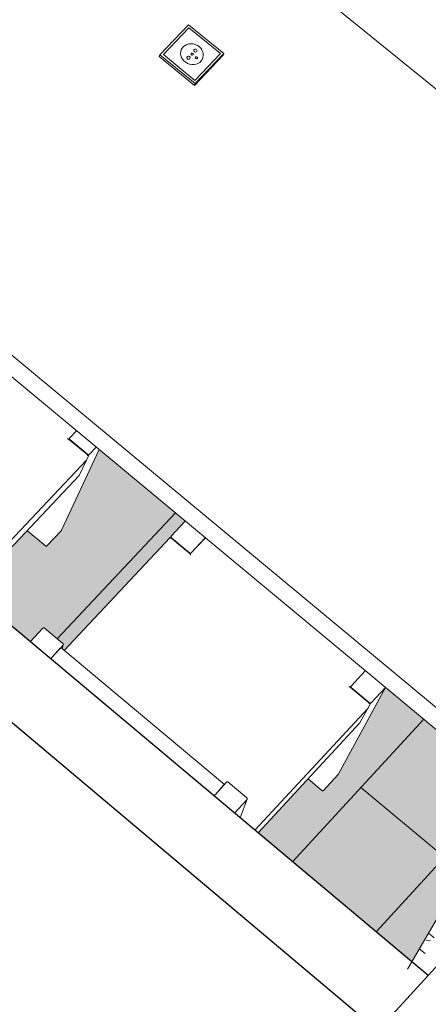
# Model space of a CAD drawing. Header units: centimetres. Extents: x 1151.07 to 1152.71, y 1902.53 to 1904.06.
# Tile 25 of 65: x 1152.09 to 1152.18, y 1902.99 to 1903.22. Entities that reach past the tile are written whole.
import ezdxf

# ---------------------------------------------------------------- set-up
doc = ezdxf.new("R2010")
doc.units = ezdxf.units.CM
for name, color, linetype, lineweight in [('Krawędzie wspólne', 7, 'Continuous', 9), ('Meble', 7, 'Continuous', 9), ('Osprzęt elektryczny', 7, 'Continuous', 9), ('Wzór powierzchni', 7, 'Continuous', 9), ('Wzór powierzchni-1', 250, 'Continuous', 9), ('Wzór powierzchni-4', 10, 'Continuous', 9), ('Wzór powierzchni-7', 9, 'Continuous', 9), ('Ściany', 7, 'Continuous', 9), ('Ściany-1', 250, 'Continuous', 25)]:
    doc.layers.add(name, color=color, linetype=linetype, lineweight=lineweight)
doc.layers.add('Wzór powierzchni-2', color=7, linetype='Continuous', lineweight=9, true_color=0xedebe7)

# ---------------------------------------------------------------- blocks, each defined once
blk = doc.blocks.new('FP_8-Aksono Kopia 1')
at = {"layer": 'Wzór powierzchni-2'}
h = blk.add_hatch(color=256, dxfattribs=at)
h.paths.add_polyline_path([(1152.18047, 1903.00093), (1152.20389, 1903.04115), (1152.17427, 1903.0658), (1152.16289, 1903.04503), (1152.15949, 1903.04141), (1152.1593, 1903.04144), (1152.15924, 1903.04147), (1152.15598, 1903.0442), (1152.14417, 1903.03142), (1152.17245, 1903.00766)])
h.paths.add_polyline_path([(1152.17072, 1903.06216), (1152.17085, 1903.06223), (1152.17065, 1903.06216), (1152.17068, 1903.06216)])
h.paths.add_polyline_path([(1152.09835, 1903.07461), (1152.12356, 1903.10144), (1152.12365, 1903.10136), (1152.12366, 1903.10167), (1152.12695, 1903.10518), (1152.10659, 1903.12213), (1152.09767, 1903.10299), (1152.09412, 1903.09928), (1152.09394, 1903.09931), (1152.09388, 1903.09935), (1152.08961, 1903.10297), (1152.07607, 1903.0886), (1152.09031, 1903.07664), (1152.09325, 1903.07988), (1152.09364, 1903.0799), (1152.09802, 1903.07623), (1152.09802, 1903.07573), (1152.09781, 1903.07505), (1152.09805, 1903.07485)])
h.paths.add_polyline_path([(1152.12814, 1903.09763), (1152.12807, 1903.09767), (1152.12813, 1903.09763)])
h.paths.add_polyline_path([(1152.10409, 1903.12088), (1152.10422, 1903.12095), (1152.10403, 1903.12088), (1152.10406, 1903.12088)])
h.paths.add_polyline_path([(1152.02687, 1903.13131), (1152.027, 1903.13153), (1152.02706, 1903.13146), (1152.02712, 1903.13158), (1152.02716, 1903.13162), (1152.02676, 1903.13155), (1152.02682, 1903.13156), (1152.02687, 1903.13132)])
h.paths.add_polyline_path([(1152.03252, 1903.13314), (1152.05764, 1903.15935), (1152.05766, 1903.15938), (1152.05775, 1903.15941), (1152.05782, 1903.15938), (1152.05783, 1903.15969), (1152.05944, 1903.16137), (1152.03979, 1903.17772), (1152.03187, 1903.1578), (1152.02841, 1903.15425), (1152.02822, 1903.15427), (1152.02817, 1903.15431), (1152.02397, 1903.15791), (1152.02399, 1903.15804), (1152.0252, 1903.16117), (1152.00933, 1903.14464), (1152.02211, 1903.13392), (1152.02231, 1903.13495), (1152.02234, 1903.13495), (1152.02241, 1903.13521), (1152.02243, 1903.13521), (1152.02247, 1903.13561), (1152.02607, 1903.13954), (1152.02646, 1903.13956), (1152.03076, 1903.13595), (1152.03076, 1903.13542), (1152.03062, 1903.13473), (1152.03079, 1903.13459)])
h.paths.add_polyline_path([(1152.26753, 1903.14128), (1152.28255, 1903.15759), (1152.27022, 1903.16757), (1152.26593, 1903.15705), (1152.26255, 1903.15344), (1152.26246, 1903.1534), (1152.26226, 1903.15347), (1152.25901, 1903.15611), (1152.25484, 1903.15159), (1152.25709, 1903.14977)])
h.paths.add_polyline_path([(1152.26285, 1903.15401), (1152.26286, 1903.15419), (1152.26285, 1903.15417)])
h.paths.add_polyline_path([(1152.26307, 1903.15477), (1152.26324, 1903.15498), (1152.26316, 1903.1549)])
h.paths.add_polyline_path([(1152.06224, 1903.15573), (1152.06217, 1903.15577), (1152.06223, 1903.15573)])
h.paths.add_polyline_path([(1152.26708, 1903.16459), (1152.26718, 1903.1647), (1152.26712, 1903.16475), (1152.26707, 1903.1646)])
h.paths.add_polyline_path([(1152.03713, 1903.17663), (1152.03726, 1903.1767), (1152.03707, 1903.17664), (1152.0371, 1903.17663)])
h.paths.add_polyline_path([(1151.95929, 1903.18805), (1151.95941, 1903.1882), (1151.95942, 1903.18809), (1151.95952, 1903.18831), (1151.95956, 1903.18836), (1151.95918, 1903.18831), (1151.95924, 1903.18828), (1151.95929, 1903.18806)])
h.paths.add_polyline_path([(1152.12791, 1903.26691), (1152.12796, 1903.26677), (1152.12795, 1903.26693)])
h.paths.add_polyline_path([(1151.96629, 1903.18868), (1151.96849, 1903.19094), (1151.9669, 1903.19232), (1151.9669, 1903.19247), (1151.98067, 1903.23363), (1151.98075, 1903.23357), (1151.98072, 1903.23387), (1151.98306, 1903.23626), (1151.96501, 1903.25125), (1151.95405, 1903.23973), (1151.95285, 1903.23853), (1151.95271, 1903.23847), (1151.9524, 1903.23864), (1151.94851, 1903.24188), (1151.94842, 1903.24205), (1151.94855, 1903.24228), (1151.94937, 1903.24315), (1151.95021, 1903.24404), (1151.96055, 1903.25519), (1151.96219, 1903.26019), (1151.96221, 1903.2602), (1151.96222, 1903.26103), (1151.96229, 1903.26312), (1151.96259, 1903.27178), (1151.96275, 1903.27683), (1151.96278, 1903.27786), (1151.96298, 1903.28283), (1151.96318, 1903.28923), (1151.96325, 1903.28985), (1151.96678, 1903.29343), (1151.96719, 1903.29343), (1151.96832, 1903.29268), (1151.99783, 1903.32254), (1151.99802, 1903.32499), (1152.00151, 1903.32853), (1152.00193, 1903.32853), (1152.00608, 1903.3255), (1152.00609, 1903.32494), (1152.00442, 1903.29497), (1152.00456, 1903.29503), (1152.02455, 1903.27861), (1152.05364, 1903.30826), (1152.05367, 1903.3083), (1152.05374, 1903.30833), (1152.05381, 1903.3083), (1152.05378, 1903.30857), (1152.05724, 1903.3121), (1152.05762, 1903.3121), (1152.0618, 1903.30871), (1152.06189, 1903.30836), (1152.06202, 1903.30841), (1152.07365, 1903.29896), (1152.09159, 1903.3173), (1152.09162, 1903.31735), (1152.09189, 1903.3179), (1152.09229, 1903.31871), (1152.09753, 1903.32919), (1152.09797, 1903.33011), (1152.09869, 1903.33154), (1152.09942, 1903.333), (1152.10699, 1903.34808), (1152.10705, 1903.34808), (1152.10706, 1903.34836), (1152.11024, 1903.35142), (1152.1106, 1903.35141), (1152.11481, 1903.34799), (1152.11481, 1903.34762), (1152.11429, 1903.34659), (1152.15109, 1903.31707), (1152.15196, 1903.31792), (1152.15232, 1903.31791), (1152.15657, 1903.3145), (1152.15657, 1903.31408), (1152.14066, 1903.28423), (1152.13831, 1903.27888), (1152.13552, 1903.26588), (1152.1321, 1903.26238), (1152.13198, 1903.26237), (1152.13184, 1903.26242), (1152.12772, 1903.26579), (1152.12765, 1903.2659), (1152.12812, 1903.26833), (1152.12075, 1903.26065), (1152.13965, 1903.24528), (1152.15614, 1903.26263), (1152.1566, 1903.2635), (1152.15821, 1903.26646), (1152.16572, 1903.28012), (1152.16655, 1903.28165), (1152.16681, 1903.28212), (1152.1725, 1903.29238), (1152.17258, 1903.29233), (1152.1726, 1903.29262), (1152.17575, 1903.29574), (1152.17611, 1903.29573), (1152.18039, 1903.2923), (1152.18044, 1903.29197), (1152.17983, 1903.29087), (1152.21732, 1903.26078), (1152.21818, 1903.26166), (1152.21855, 1903.26164), (1152.22287, 1903.25817), (1152.22292, 1903.25785), (1152.20573, 1903.22857), (1152.20312, 1903.22339), (1152.19937, 1903.21106), (1152.19596, 1903.2075), (1152.19589, 1903.20747), (1152.1957, 1903.20754), (1152.19144, 1903.21104), (1152.18723, 1903.20658), (1152.20675, 1903.1907), (1152.22307, 1903.20802), (1152.22312, 1903.20812), (1152.22368, 1903.20913), (1152.22517, 1903.2116), (1152.22873, 1903.21748), (1152.22894, 1903.21777), (1152.22984, 1903.21931), (1152.23004, 1903.2196), (1152.23094, 1903.22114), (1152.23115, 1903.22143), (1152.23221, 1903.22325), (1152.2324, 1903.22356), (1152.24085, 1903.23742), (1152.24094, 1903.23737), (1152.24095, 1903.23767), (1152.24407, 1903.24086), (1152.24444, 1903.24085), (1152.24879, 1903.23735), (1152.24885, 1903.23702), (1152.24819, 1903.23595), (1152.26669, 1903.22108), (1152.27153, 1903.22987), (1152.29993, 1903.26031), (1152.06728, 1903.44535), (1152.02634, 1903.40429), (1152.02566, 1903.40222), (1152.01921, 1903.39575), (1152.01849, 1903.39634), (1152.01849, 1903.39642), (1151.87766, 1903.25521), (1151.95473, 1903.19052), (1151.95479, 1903.19134), (1151.95489, 1903.19189), (1151.95492, 1903.19178), (1151.95495, 1903.19229), (1151.95855, 1903.19617), (1151.95893, 1903.19619), (1151.96315, 1903.19264), (1151.96315, 1903.19203), (1151.96308, 1903.19138), (1151.96559, 1903.18928)])
h.paths.add_polyline_path([(1152.25084, 1903.1923), (1152.25615, 1903.20194), (1152.23692, 1903.21746), (1152.23129, 1903.20811), (1152.23151, 1903.20794), (1152.2502, 1903.19282)])
h.paths.add_polyline_path([(1151.97753, 1903.20023), (1151.99146, 1903.21446), (1151.9915, 1903.21448), (1151.99157, 1903.21451), (1151.99164, 1903.21452), (1151.99161, 1903.21475), (1151.99326, 1903.21644), (1151.98527, 1903.22302), (1151.97948, 1903.20596)])
h.paths.add_polyline_path([(1152.22776, 1903.20439), (1152.22781, 1903.20442), (1152.22778, 1903.20442)])
h.paths.add_polyline_path([(1152.22771, 1903.20436), (1152.22781, 1903.20448), (1152.22772, 1903.20438)])
h.paths.add_polyline_path([(1152.19623, 1903.20811), (1152.19623, 1903.20831), (1152.19621, 1903.20828)])
h.paths.add_polyline_path([(1151.99598, 1903.21089), (1151.99602, 1903.21097), (1151.99592, 1903.2109), (1151.99598, 1903.21089)])
h.paths.add_polyline_path([(1152.22883, 1903.21758), (1152.22897, 1903.21789), (1152.22888, 1903.21766)])
h.paths.add_polyline_path([(1152.19955, 1903.21933), (1152.19964, 1903.21944), (1152.19958, 1903.21944), (1152.19955, 1903.21935)])
h.paths.add_polyline_path([(1152.22994, 1903.21941), (1152.23008, 1903.21972), (1152.22998, 1903.21949)])
h.paths.add_polyline_path([(1152.19961, 1903.21953), (1152.19966, 1903.21976), (1152.19961, 1903.21972), (1152.19961, 1903.21967)])
h.paths.add_polyline_path([(1152.23105, 1903.22124), (1152.23119, 1903.22156), (1152.23109, 1903.22133)])
h.paths.add_polyline_path([(1152.23327, 1903.22491), (1152.23337, 1903.22517), (1152.23337, 1903.22512)])
h.paths.add_polyline_path([(1152.20232, 1903.22498), (1152.20236, 1903.22502), (1152.20234, 1903.22501)])
h.paths.add_polyline_path([(1152.20227, 1903.22496), (1152.20235, 1903.22506), (1152.20228, 1903.22498)])
h.paths.add_polyline_path([(1152.2355, 1903.2286), (1152.23564, 1903.22892), (1152.23554, 1903.22869)])
h.paths.add_polyline_path([(1151.98514, 1903.22997), (1151.98518, 1903.23004), (1151.98507, 1903.22997), (1151.98514, 1903.22997)])
h.paths.add_polyline_path([(1152.23662, 1903.23045), (1152.23673, 1903.23072), (1152.23673, 1903.23067)])
h.paths.add_polyline_path([(1152.20028, 1903.23319), (1152.20531, 1903.24183), (1152.20552, 1903.24212), (1152.20573, 1903.24263), (1152.16937, 1903.27197), (1152.16412, 1903.26236), (1152.16421, 1903.26236), (1152.2002, 1903.23325)])
h.paths.add_polyline_path([(1152.24539, 1903.2333), (1152.24567, 1903.23377), (1152.24547, 1903.23371), (1152.24558, 1903.23371), (1152.24541, 1903.23335), (1152.24539, 1903.23332)])
h.paths.add_polyline_path([(1152.23886, 1903.23417), (1152.23901, 1903.23449), (1152.23891, 1903.23426)])
h.paths.add_polyline_path([(1152.20326, 1903.23824), (1152.20345, 1903.23864), (1152.2033, 1903.23832)])
h.paths.add_polyline_path([(1151.95327, 1903.23906), (1151.95388, 1903.23959), (1151.95346, 1903.23923), (1151.95335, 1903.23913)])
h.paths.add_polyline_path([(1152.20434, 1903.24008), (1152.20447, 1903.24039), (1152.20438, 1903.24016)])
h.paths.add_polyline_path([(1151.95492, 1903.24076), (1151.9554, 1903.2412), (1151.95615, 1903.24203), (1151.95608, 1903.24203), (1151.95579, 1903.24165), (1151.95507, 1903.2409)])
h.paths.add_polyline_path([(1152.20541, 1903.24193), (1152.20555, 1903.24224), (1152.20546, 1903.24202)])
h.paths.add_polyline_path([(1151.96405, 1903.25044), (1151.96455, 1903.2509), (1151.96417, 1903.25056)])
h.paths.add_polyline_path([(1152.21946, 1903.25415), (1152.21974, 1903.25462), (1152.21965, 1903.25456), (1152.21954, 1903.25429), (1152.21947, 1903.25416)])
h.paths.add_polyline_path([(1152.16061, 1903.25874), (1152.16072, 1903.2589), (1152.16063, 1903.25877)])
h.paths.add_polyline_path([(1152.16056, 1903.25872), (1152.16064, 1903.2588), (1152.16057, 1903.25874)])
h.paths.add_polyline_path([(1152.13257, 1903.26466), (1152.1327, 1903.26484), (1152.13263, 1903.26482), (1152.13258, 1903.26469)])
h.paths.add_polyline_path([(1152.13284, 1903.26543), (1152.13279, 1903.2655), (1152.13282, 1903.26544), (1152.13284, 1903.26543)])
h.paths.add_polyline_path([(1152.13284, 1903.26573), (1152.13296, 1903.26604), (1152.1329, 1903.26603), (1152.13288, 1903.26593)])
h.paths.add_polyline_path([(1151.9706, 1903.26888), (1151.99629, 1903.29488), (1151.99632, 1903.29491), (1151.9964, 1903.29493), (1151.99643, 1903.29493), (1151.99645, 1903.29577), (1151.99655, 1903.29764), (1151.99668, 1903.30129), (1151.97084, 1903.27504), (1151.9706, 1903.269)])
h.paths.add_polyline_path([(1152.13719, 1903.28069), (1152.13726, 1903.28076), (1152.1372, 1903.28071)])
h.paths.add_polyline_path([(1152.13724, 1903.28071), (1152.13728, 1903.28075), (1152.13726, 1903.28074)])
h.paths.add_polyline_path([(1152.17697, 1903.28831), (1152.17724, 1903.28879), (1152.17714, 1903.28873), (1152.17704, 1903.28844), (1152.17698, 1903.28832)])
h.paths.add_polyline_path([(1152.13509, 1903.28894), (1152.1373, 1903.29309), (1152.13801, 1903.29443), (1152.14015, 1903.2986), (1152.1046, 1903.32728), (1152.0997, 1903.3174), (1152.09983, 1903.31744), (1152.13509, 1903.28895)])
h.paths.add_polyline_path([(1152.00437, 1903.29498), (1152.0044, 1903.29507), (1152.00437, 1903.29503)])
h.paths.add_polyline_path([(1152.05819, 1903.30475), (1152.05823, 1903.30482), (1152.05813, 1903.30476), (1152.05819, 1903.30475)])
h.paths.add_polyline_path([(1152.15316, 1903.31054), (1152.15341, 1903.31102), (1152.15332, 1903.31097), (1152.15321, 1903.31066), (1152.15316, 1903.31055)])
h.paths.add_polyline_path([(1152.09618, 1903.31387), (1152.09625, 1903.31398), (1152.09618, 1903.31389)])
h.paths.add_polyline_path([(1152.09623, 1903.3139), (1152.09629, 1903.31398), (1152.09623, 1903.31391)])
h.paths.add_polyline_path([(1152.11139, 1903.34411), (1152.11163, 1903.3446), (1152.11154, 1903.34454), (1152.11149, 1903.34434), (1152.11139, 1903.34413)])
blk = doc.blocks.new('FP_20-Aksono Kopia 1')
at = {"layer": 'Wzór powierzchni-4'}
for p, q in [((1152.24455, 1903.09898), (1152.24614, 1903.09767)), ((1152.24663, 1903.09838), (1152.24546, 1903.09841)), ((1152.25068, 1903.0972), (1152.25228, 1903.09589)), ((1152.23611, 1903.09422), (1152.23496, 1903.09425)), ((1152.236, 1903.09631), (1152.23749, 1903.09508)), ((1152.24327, 1903.09307), (1152.24284, 1903.09434)), ((1152.23348, 1903.09198), (1152.23497, 1903.09076)), ((1152.24663, 1903.09395), (1152.24547, 1903.09398)), ((1152.25161, 1903.09225), (1152.25119, 1903.09353)), ((1152.23613, 1903.08983), (1152.23499, 1903.08987)), ((1152.23628, 1903.09005), (1152.23586, 1903.09131)), ((1152.23944, 1903.09028), (1152.24102, 1903.08898)), ((1152.24663, 1903.08953), (1152.24547, 1903.08957)), ((1152.24679, 1903.09066), (1152.24838, 1903.08936)), ((1152.24936, 1903.08688), (1152.24894, 1903.08815)), ((1152.25291, 1903.08887), (1152.2545, 1903.08756)), ((1152.25774, 1903.08603), (1152.25731, 1903.08731)), ((1152.22974, 1903.08554), (1152.23121, 1903.08433)), ((1152.23616, 1903.08546), (1152.23501, 1903.0855)), ((1152.25368, 1903.08492), (1152.25252, 1903.08495)), ((1152.26078, 1903.0847), (1152.25961, 1903.08473)), ((1152.23565, 1903.08384), (1152.23722, 1903.08254)), ((1152.24713, 1903.08155), (1152.24671, 1903.08281)), ((1152.25643, 1903.08274), (1152.25802, 1903.08143)), ((1152.23197, 1903.07946), (1152.23154, 1903.08071)), ((1152.24314, 1903.08088), (1152.24199, 1903.08092)), ((1152.24364, 1903.08007), (1152.24321, 1903.08133)), ((1152.24774, 1903.08025), (1152.24932, 1903.07895)), ((1152.25015, 1903.08065), (1152.24899, 1903.08068)), ((1152.25979, 1903.08032), (1152.25958, 1903.08033)), ((1152.23915, 1903.07779), (1152.24072, 1903.07649)), ((1152.24016, 1903.07859), (1152.23973, 1903.07985)), ((1152.25383, 1903.07844), (1152.25541, 1903.07714)), ((1152.22514, 1903.07654), (1152.2249, 1903.07723)), ((1152.23276, 1903.0769), (1152.23162, 1903.07694)), ((1152.23967, 1903.07666), (1152.23853, 1903.0767)), ((1152.25014, 1903.07628), (1152.24898, 1903.07632)), ((1152.25321, 1903.07538), (1152.25279, 1903.07664)), ((1152.23066, 1903.07535), (1152.23222, 1903.07407)), ((1152.23664, 1903.07356), (1152.2382, 1903.07227)), ((1152.23799, 1903.07334), (1152.23756, 1903.07459)), ((1152.2462, 1903.07246), (1152.24578, 1903.07371)), ((1152.22236, 1903.07288), (1152.22382, 1903.07167)), ((1152.22254, 1903.07299), (1152.22243, 1903.07299)), ((1152.22936, 1903.07273), (1152.22823, 1903.07277)), ((1152.23969, 1903.07234), (1152.23855, 1903.07238)), ((1152.24264, 1903.07175), (1152.24421, 1903.07046)), ((1152.24995, 1903.07205), (1152.25125, 1903.07098)), ((1152.21994, 1903.06871), (1152.22139, 1903.06751)), ((1152.2294, 1903.06845), (1152.22828, 1903.06849)), ((1152.23583, 1903.06813), (1152.23541, 1903.06938)), ((1152.22096, 1903.06619), (1152.22054, 1903.06742)), ((1152.22574, 1903.06699), (1152.22729, 1903.06571)), ((1152.229, 1903.06529), (1152.22858, 1903.06652)), ((1152.23241, 1903.06671), (1152.23198, 1903.06795)), ((1152.2329, 1903.06727), (1152.23446, 1903.06598)), ((1152.21927, 1903.06462), (1152.21816, 1903.06467)), ((1152.23973, 1903.06375), (1152.23859, 1903.0638)), ((1152.23886, 1903.06546), (1152.24042, 1903.06417)), ((1152.21633, 1903.06252), (1152.21778, 1903.06133)), ((1152.2269, 1903.06016), (1152.22648, 1903.06139)), ((1152.24182, 1903.06204), (1152.2414, 1903.06328)), ((1152.2221, 1903.0608), (1152.22364, 1903.05952)), ((1152.22948, 1903.05995), (1152.22836, 1903.06)), ((1152.23497, 1903.05923), (1152.23454, 1903.06046)), ((1152.23975, 1903.05949), (1152.23861, 1903.05954)), ((1152.23389, 1903.05717), (1152.23544, 1903.05589)), ((1152.21939, 1903.0562), (1152.21828, 1903.05625)), ((1152.22146, 1903.05369), (1152.22104, 1903.05491)), ((1152.22481, 1903.05507), (1152.22439, 1903.05629)), ((1152.22555, 1903.05489), (1152.22709, 1903.05362)), ((1152.22952, 1903.05572), (1152.2284, 1903.05578)), ((1152.2173, 1903.05263), (1152.21883, 1903.05137)), ((1152.21813, 1903.05233), (1152.21771, 1903.05354)), ((1152.21945, 1903.05202), (1152.21835, 1903.05207)), ((1152.20924, 1903.05033), (1152.21067, 1903.04915)), ((1152.22313, 1903.05082), (1152.22466, 1903.04955)), ((1152.22956, 1903.05152), (1152.22845, 1903.05157)), ((1152.23073, 1903.04905), (1152.23031, 1903.05027)), ((1152.20954, 1903.04836), (1152.20844, 1903.04842)), ((1152.2161, 1903.04731), (1152.21567, 1903.04851)), ((1152.21952, 1903.04785), (1152.21841, 1903.04791)), ((1152.22402, 1903.04634), (1152.2236, 1903.04755)), ((1152.22899, 1903.049), (1152.23023, 1903.04797)), ((1152.20691, 1903.04633), (1152.20833, 1903.04514)), ((1152.20962, 1903.04424), (1152.20853, 1903.0443)), ((1152.21257, 1903.04459), (1152.21408, 1903.04333)), ((1152.21408, 1903.04233), (1152.21365, 1903.04353)), ((1152.21954, 1903.04477), (1152.22106, 1903.0435)), ((1152.22602, 1903.04336), (1152.22517, 1903.0434)), ((1152.22536, 1903.04294), (1152.22552, 1903.04281)), ((1152.20753, 1903.03969), (1152.20711, 1903.04088)), ((1152.2108, 1903.04101), (1152.21037, 1903.0422)), ((1152.20344, 1903.04037), (1152.20485, 1903.03919)), ((1152.20906, 1903.03862), (1152.21057, 1903.03737)), ((1152.21631, 1903.03976), (1152.21522, 1903.03982)), ((1152.22242, 1903.03942), (1152.22187, 1903.03945)), ((1152.20556, 1903.03478), (1152.20514, 1903.03597)), ((1152.2065, 1903.03623), (1152.20542, 1903.03629)), ((1152.21307, 1903.03585), (1152.21199, 1903.03591)), ((1152.21984, 1903.03659), (1152.2195, 1903.03758)), ((1152.21334, 1903.03378), (1152.21292, 1903.03497)), ((1152.20332, 1903.03236), (1152.20225, 1903.03242)), ((1152.21315, 1903.03177), (1152.21206, 1903.03183)), ((1152.21246, 1903.03285), (1152.21397, 1903.0316)), ((1152.2004, 1903.02864), (1152.19998, 1903.02981)), ((1152.20361, 1903.02991), (1152.20319, 1903.03109)), ((1152.20444, 1903.03077), (1152.20594, 1903.02952)), ((1152.21014, 1903.02894), (1152.21164, 1903.02769)), ((1152.1966, 1903.02863), (1152.198, 1903.02746)), ((1152.1972, 1903.02737), (1152.19678, 1903.02854)), ((1152.20342, 1903.02832), (1152.20234, 1903.02838)), ((1152.19436, 1903.02477), (1152.19575, 1903.02361)), ((1152.2091, 1903.02483), (1152.20896, 1903.02522)), ((1152.19529, 1903.02257), (1152.19487, 1903.02373)), ((1152.19989, 1903.02302), (1152.20137, 1903.02178)), ((1152.20294, 1903.02153), (1152.20252, 1903.0227)), ((1152.20668, 1903.02311), (1152.20716, 1903.02271)), ((1152.2036, 1903.02028), (1152.20254, 1903.02035)), ((1152.19025, 1903.01657), (1152.18999, 1903.01728)), ((1152.19101, 1903.01903), (1152.1924, 1903.01787)), ((1152.1934, 1903.0178), (1152.19298, 1903.01896)), ((1152.19651, 1903.01727), (1152.19799, 1903.01604)), ((1152.19405, 1903.01695), (1152.193, 1903.01703)), ((1152.19417, 1903.013), (1152.19311, 1903.01307)), ((1152.19278, 1903.00958), (1152.19237, 1903.01073)), ((1152.19206, 1903.0097), (1152.19352, 1903.00848)), ((1152.19428, 1903.00906), (1152.19323, 1903.00914)), ((1152.18344, 1903.00598), (1152.18343, 1903.00601)), ((1152.1849, 1903.00585), (1152.18387, 1903.00593)), ((1152.18443, 1903.00772), (1152.1858, 1903.00657)), ((1152.18226, 1903.004), (1152.18363, 1903.00286)), ((1152.18767, 1903.00223), (1152.18812, 1903.00186))]:
    blk.add_line(p, q, dxfattribs=at)
blk = doc.blocks.new('FP_34-Aksono Kopia 1')
at = {"layer": 'Wzór powierzchni-7'}
for p, q in [((1152.12461, 1903.10715), (1152.09668, 1903.07736)), ((1152.18331, 1903.05831), (1152.15226, 1903.02462)), ((1152.16844, 1903.04218), (1152.18821, 1903.02565)), ((1152.20305, 1903.04185), (1152.17204, 1903.00801))]:
    blk.add_line(p, q, dxfattribs=at)

msp = doc.modelspace()

# ---------------------------------------------------------------- linework, layer by layer
at = {"layer": 'Krawędzie wspólne'}
msp.add_line((1152.17245, 1902.98471), (1152.18432, 1902.9977), dxfattribs=at)
at = {"layer": 'Meble'}
for p, q in [((1152.10532, 1903.2732), (1152.26753, 1903.14128)), ((1152.20594, 1903.04467), (1151.98475, 1903.2286)), ((1152.20389, 1903.04115), (1151.9834, 1903.22465)), ((1152.09937, 1903.1246), (1152.10404, 1903.12071)), ((1152.09942, 1903.12449), (1152.09956, 1903.12478)), ((1152.10125, 1903.1266), (1152.0996, 1903.12484)), ((1152.09964, 1903.12449), (1152.10389, 1903.12095)), ((1152.1066, 1903.12215), (1152.09771, 1903.10305)), ((1152.10427, 1903.12095), (1152.10592, 1903.12271)), ((1152.10357, 1903.11964), (1152.07509, 1903.08942)), ((1152.10356, 1903.11963), (1152.10358, 1903.11965)), ((1152.10406, 1903.12068), (1152.10358, 1903.11965)), ((1152.10349, 1903.11946), (1152.10189, 1903.116)), ((1152.10188, 1903.11599), (1152.07607, 1903.0886)), ((1152.10189, 1903.116), (1152.10187, 1903.11599)), ((1152.12696, 1903.1052), (1152.12362, 1903.10162)), ((1152.09388, 1903.09935), (1152.0897, 1903.10284)), ((1152.09767, 1903.10299), (1152.09425, 1903.09935)), ((1152.09834, 1903.0746), (1152.12341, 1903.10135)), ((1152.12343, 1903.10135), (1152.12812, 1903.09744)), ((1152.12347, 1903.10134), (1152.12358, 1903.10157)), ((1152.12366, 1903.10127), (1152.12794, 1903.0977)), ((1152.12811, 1903.09744), (1152.13169, 1903.10126)), ((1152.12832, 1903.09771), (1152.13167, 1903.10128)), ((1152.13172, 1903.10124), (1152.13168, 1903.10117)), ((1152.09031, 1903.07664), (1152.09325, 1903.07988)), ((1152.09364, 1903.0799), (1152.09802, 1903.07623)), ((1152.09805, 1903.07585), (1152.09551, 1903.07305)), ((1152.09811, 1903.07595), (1152.09783, 1903.07502)), ((1152.09551, 1903.07305), (1152.0974, 1903.07513)), ((1152.09755, 1903.07527), (1152.13618, 1903.04286)), ((1152.09548, 1903.07301), (1152.09511, 1903.07261)), ((1152.09523, 1903.07251), (1152.09531, 1903.07278)), ((1152.16949, 1903.06981), (1152.16615, 1903.06619)), ((1152.16595, 1903.06585), (1152.16611, 1903.06615)), ((1152.17427, 1903.0658), (1152.16306, 1903.04522)), ((1152.16592, 1903.06595), (1152.17067, 1903.06199)), ((1152.16619, 1903.06584), (1152.17052, 1903.06223)), ((1152.1709, 1903.06223), (1152.17424, 1903.06585)), ((1152.17068, 1903.06196), (1152.17014, 1903.06097)), ((1152.17014, 1903.06096), (1152.14341, 1903.03205)), ((1152.17004, 1903.06078), (1152.16824, 1903.05747)), ((1152.17014, 1903.06096), (1152.17014, 1903.06097)), ((1152.16823, 1903.05746), (1152.14417, 1903.03142)), ((1152.16824, 1903.05747), (1152.16823, 1903.05746)), ((1152.16303, 1903.04518), (1152.15962, 1903.04148)), ((1152.16307, 1903.04523), (1152.16303, 1903.04518)), ((1152.13414, 1903.04062), (1152.13668, 1903.04345)), ((1152.13607, 1903.04277), (1152.13602, 1903.04272)), ((1152.13707, 1903.04346), (1152.1415, 1903.03975)), ((1152.15924, 1903.04147), (1152.15598, 1903.0442)), ((1152.13374, 1903.04018), (1152.1341, 1903.04058)), ((1152.13414, 1903.04062), (1152.13409, 1903.04056)), ((1152.13602, 1903.04272), (1152.13414, 1903.04062)), ((1152.14154, 1903.03937), (1152.13859, 1903.0361)), ((1152.14158, 1903.03945), (1152.13993, 1903.03497))]:
    msp.add_line(p, q, dxfattribs=at)
for points in [[(1152.09905, 1903.12466, 0), (1152.09915, 1903.12466, 0), (1152.09923, 1903.12465, 0), (1152.0993, 1903.12463, 0), (1152.09936, 1903.12461, 0), (1152.09938, 1903.12459, 0)], [(1152.0996, 1903.12484, 0), (1152.09956, 1903.12479, 0), (1152.09954, 1903.12473, 0), (1152.09954, 1903.12467, 0), (1152.09955, 1903.1246, 0), (1152.09959, 1903.12454, 0), (1152.09964, 1903.12449, 0)], [(1152.10372, 1903.12077, 0), (1152.10382, 1903.12076, 0), (1152.10391, 1903.12076, 0), (1152.10398, 1903.12074, 0), (1152.10403, 1903.12072, 0), (1152.10405, 1903.1207, 0), (1152.10406, 1903.12068, 0)], [(1152.10389, 1903.12095, 0), (1152.10395, 1903.12091, 0), (1152.10402, 1903.12088, 0), (1152.10409, 1903.12088, 0), (1152.10416, 1903.12089, 0), (1152.10422, 1903.12091, 0), (1152.10427, 1903.12095, 0)], [(1152.10348, 1903.11953, 0), (1152.10349, 1903.11949, 0), (1152.10349, 1903.11946, 0)], [(1152.0897, 1903.10284, 0), (1152.08965, 1903.10289, 0), (1152.08962, 1903.10295, 0)], [(1152.09771, 1903.10305, 0), (1152.09771, 1903.10304, 0), (1152.09767, 1903.10299, 0)], [(1152.12349, 1903.10109, 0), (1152.12347, 1903.10118, 0), (1152.12346, 1903.10125, 0), (1152.12344, 1903.10131, 0), (1152.12343, 1903.10135, 0), (1152.12341, 1903.10136, 0), (1152.1234, 1903.10135, 0)], [(1152.12362, 1903.10162, 0), (1152.12358, 1903.10157, 0), (1152.12356, 1903.10151, 0), (1152.12356, 1903.10144, 0), (1152.12357, 1903.10138, 0), (1152.12361, 1903.10132, 0), (1152.12366, 1903.10127, 0)], [(1152.09425, 1903.09935, 0), (1152.0942, 1903.09931, 0), (1152.09414, 1903.09929, 0), (1152.09407, 1903.09928, 0), (1152.094, 1903.09928, 0), (1152.09394, 1903.09931, 0), (1152.09388, 1903.09935, 0)], [(1152.12794, 1903.0977, 0), (1152.128, 1903.09766, 0), (1152.12807, 1903.09764, 0), (1152.12814, 1903.09763, 0), (1152.12821, 1903.09764, 0), (1152.12827, 1903.09766, 0), (1152.12832, 1903.09771, 0)], [(1152.12819, 1903.09717, 0), (1152.12818, 1903.09726, 0), (1152.12816, 1903.09733, 0), (1152.12815, 1903.09739, 0), (1152.12813, 1903.09743, 0), (1152.12812, 1903.09744, 0)], [(1152.09325, 1903.07988, 0), (1152.0933, 1903.07992, 0), (1152.09335, 1903.07995, 0), (1152.09341, 1903.07997, 0), (1152.09347, 1903.07997, 0), (1152.09353, 1903.07996, 0), (1152.09359, 1903.07994, 0), (1152.09364, 1903.0799, 0)], [(1152.09802, 1903.07623, 0), (1152.09806, 1903.07619, 0), (1152.09809, 1903.07613, 0), (1152.09811, 1903.07608, 0), (1152.09812, 1903.07602, 0), (1152.09811, 1903.07596, 0), (1152.09809, 1903.0759, 0), (1152.09805, 1903.07585, 0)], [(1152.09531, 1903.07278, 0), (1152.09532, 1903.0728, 0), (1152.09535, 1903.07284, 0), (1152.09538, 1903.07289, 0), (1152.09542, 1903.07294, 0), (1152.09546, 1903.07299, 0), (1152.09551, 1903.07305, 0)], [(1152.0974, 1903.07513, 0), (1152.09744, 1903.07518, 0), (1152.09748, 1903.07522, 0), (1152.09752, 1903.07525, 0), (1152.09754, 1903.07527, 0), (1152.09755, 1903.07527, 0), (1152.09755, 1903.07527, 0)], [(1152.16615, 1903.06619, 0), (1152.16611, 1903.06614, 0), (1152.16609, 1903.06608, 0), (1152.16609, 1903.06601, 0), (1152.16611, 1903.06595, 0), (1152.16614, 1903.06589, 0), (1152.16619, 1903.06584, 0)], [(1152.1656, 1903.066, 0), (1152.16569, 1903.066, 0), (1152.16578, 1903.066, 0), (1152.16585, 1903.06598, 0), (1152.1659, 1903.06596, 0), (1152.16593, 1903.06594, 0)], [(1152.17035, 1903.06204, 0), (1152.17045, 1903.06204, 0), (1152.17053, 1903.06203, 0), (1152.1706, 1903.06202, 0), (1152.17065, 1903.062, 0), (1152.17068, 1903.06198, 0), (1152.17068, 1903.06196, 0)], [(1152.17052, 1903.06223, 0), (1152.17058, 1903.06219, 0), (1152.17065, 1903.06216, 0), (1152.17072, 1903.06216, 0), (1152.17079, 1903.06217, 0), (1152.17085, 1903.06219, 0), (1152.1709, 1903.06223, 0)], [(1152.17004, 1903.06086, 0), (1152.17005, 1903.06082, 0), (1152.17004, 1903.06078, 0)], [(1152.13668, 1903.04345, 0), (1152.13673, 1903.04349, 0), (1152.13678, 1903.04351, 0), (1152.13684, 1903.04353, 0), (1152.1369, 1903.04353, 0), (1152.13696, 1903.04352, 0), (1152.13702, 1903.0435, 0), (1152.13707, 1903.04346, 0)], [(1152.15962, 1903.04148, 0), (1152.15957, 1903.04144, 0), (1152.15951, 1903.04141, 0), (1152.15944, 1903.0414, 0), (1152.15937, 1903.04141, 0), (1152.1593, 1903.04144, 0), (1152.15924, 1903.04147, 0)], [(1152.1415, 1903.03975, 0), (1152.14154, 1903.03971, 0), (1152.14157, 1903.03965, 0), (1152.14159, 1903.0396, 0), (1152.1416, 1903.03954, 0), (1152.14159, 1903.03948, 0), (1152.14157, 1903.03942, 0), (1152.14154, 1903.03937, 0)]]:
    msp.add_polyline3d(points, dxfattribs=at)
at = {"layer": 'Osprzęt elektryczny'}
for p, q in [((1152.12774, 1903.22268), (1152.12096, 1903.21557)), ((1152.13609, 1903.21585), (1152.12774, 1903.22268)), ((1152.12782, 1903.22193), (1152.12177, 1903.21559)), ((1152.13528, 1903.21583), (1152.12782, 1903.22193)), ((1152.12077, 1903.21515), (1152.12096, 1903.21557)), ((1152.12096, 1903.21557), (1152.12932, 1903.20873)), ((1152.12177, 1903.21559), (1152.12923, 1903.20948)), ((1152.1359, 1903.21543), (1152.12913, 1903.20831)), ((1152.12923, 1903.20948), (1152.13528, 1903.21583)), ((1152.12932, 1903.20873), (1152.13609, 1903.21585)), ((1152.1359, 1903.21543), (1152.13609, 1903.21585)), ((1152.12913, 1903.20831), (1152.12077, 1903.21515)), ((1152.12913, 1903.20831), (1152.12932, 1903.20873))]:
    msp.add_line(p, q, dxfattribs=at)
for points in [[(1152.13022, 1903.21749, 0), (1152.1298, 1903.21778, 0), (1152.12932, 1903.218, 0), (1152.12882, 1903.21813, 0), (1152.12831, 1903.21818, 0), (1152.12781, 1903.21813, 0), (1152.12733, 1903.218, 0), (1152.1269, 1903.21779, 0), (1152.12652, 1903.2175, 0), (1152.12622, 1903.21715, 0), (1152.126, 1903.21674, 0), (1152.12587, 1903.2163, 0), (1152.12584, 1903.21584, 0), (1152.1259, 1903.21537, 0), (1152.12606, 1903.21491, 0), (1152.12631, 1903.21449, 0), (1152.12664, 1903.2141, 0), (1152.12704, 1903.21378, 0), (1152.12749, 1903.21352, 0), (1152.12798, 1903.21335, 0), (1152.12849, 1903.21326, 0), (1152.129, 1903.21325, 0), (1152.12949, 1903.21334, 0), (1152.12995, 1903.21351, 0), (1152.13036, 1903.21377, 0), (1152.1307, 1903.21409, 0), (1152.13096, 1903.21447, 0), (1152.13113, 1903.21489, 0), (1152.13121, 1903.21535, 0), (1152.1312, 1903.21582, 0), (1152.13108, 1903.21628, 0), (1152.13088, 1903.21673, 0), (1152.13059, 1903.21713, 0), (1152.13022, 1903.21749, 0)], [(1152.12798, 1903.21513, 0), (1152.12809, 1903.21498, 0), (1152.12813, 1903.21481, 0), (1152.12806, 1903.21464, 0), (1152.12793, 1903.21453, 0), (1152.12774, 1903.2145, 0), (1152.12755, 1903.21455, 0), (1152.1274, 1903.21467, 0), (1152.12732, 1903.21484, 0), (1152.12734, 1903.21501, 0), (1152.12744, 1903.21515, 0), (1152.12761, 1903.21523, 0), (1152.1278, 1903.21522, 0), (1152.12798, 1903.21513, 0)], [(1152.1287, 1903.21589, 0), (1152.12856, 1903.21595, 0), (1152.12841, 1903.21594, 0), (1152.1283, 1903.21585, 0), (1152.12826, 1903.21572, 0), (1152.12831, 1903.21559, 0), (1152.12842, 1903.21549, 0), (1152.12857, 1903.21547, 0), (1152.12871, 1903.21552, 0), (1152.12879, 1903.21563, 0), (1152.12878, 1903.21577, 0), (1152.1287, 1903.21589, 0)], [(1152.12959, 1903.21682, 0), (1152.12941, 1903.21691, 0), (1152.12922, 1903.21692, 0), (1152.12905, 1903.21684, 0), (1152.12895, 1903.2167, 0), (1152.12893, 1903.21653, 0), (1152.12901, 1903.21636, 0), (1152.12916, 1903.21624, 0), (1152.12935, 1903.21619, 0), (1152.12954, 1903.21622, 0), (1152.12967, 1903.21633, 0), (1152.12973, 1903.2165, 0), (1152.1297, 1903.21667, 0), (1152.12959, 1903.21682, 0)], [(1152.12974, 1903.21503, 0), (1152.1296, 1903.2151, 0), (1152.12945, 1903.21509, 0), (1152.12934, 1903.215, 0), (1152.1293, 1903.21487, 0), (1152.12935, 1903.21473, 0), (1152.12947, 1903.21464, 0), (1152.12962, 1903.21461, 0), (1152.12976, 1903.21466, 0), (1152.12983, 1903.21477, 0), (1152.12983, 1903.21491, 0), (1152.12974, 1903.21503, 0)]]:
    msp.add_polyline3d(points, dxfattribs=at)
at = {"layer": 'Ściany'}
msp.add_line((1152.17946, 1902.99919), (1152.24113, 1903.10511), dxfattribs=at)
at = {"layer": 'Ściany-1'}
for p, q in [((1151.37571, 1903.65603), (1152.17245, 1902.98471)), ((1152.18432, 1902.9977), (1151.81668, 1903.30641)), ((1152.26473, 1903.08574), (1152.18432, 1902.9977))]:
    msp.add_line(p, q, dxfattribs=at)

# ---------------------------------------------------------------- block references
at = {"layer": 'Wzór powierzchni'}
for name in ['FP_34-Aksono Kopia 1', 'FP_20-Aksono Kopia 1']:
    msp.add_blockref(name, (0, 0), dxfattribs=at)
at = {"layer": 'Wzór powierzchni-1'}
msp.add_blockref('FP_8-Aksono Kopia 1', (0, 0), dxfattribs=at)

doc.saveas('drawing.dxf')
